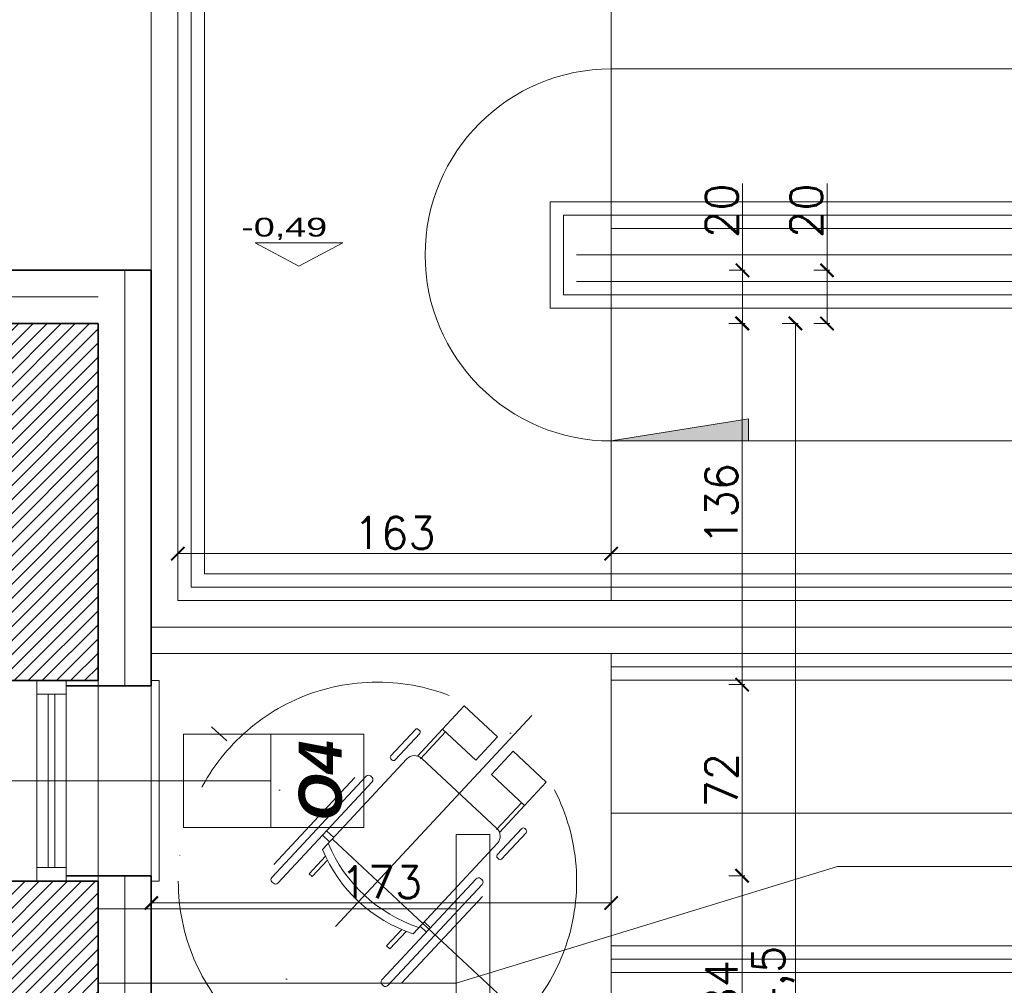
# Model space of a CAD drawing. Header units: millimetres. Extents: x -740 to 33545, y -26688 to 22494.
# Tile 174 of 256: x 9895 to 10265, y 11120 to 11483. Entities that reach past the tile are written whole.
import ezdxf
from ezdxf.lldxf.tags import DXFTag

# ---------------------------------------------------------------- set-up
doc = ezdxf.new("R2010")
doc.units = ezdxf.units.MM
doc.header["$MEASUREMENT"] = 0
doc.linetypes.add('ACAD_ISO10W100', pattern=[18, 12, -3, 0, -3])
doc.layers.get('Defpoints').update_dxf_attribs({"color": 252})
for name, color, linetype, lineweight in [('A_istniejące ściany', 252, 'Continuous', 35), ('A_izolacja', 252, 'Continuous', 9), ('A_l.przerywana', 252, 'ICAD_ISO03W100', 9), ('A_okna wymieniane', 252, 'Continuous', 15), ('A_opisy', 252, 'Continuous', 15), ('k_wyburzenia widoczne', 252, 'PNEUMATIC2', 18), ('l.przerywana', 252, 'ICAD_ISO03W100', 5), ('l.widokowa', 252, 'Continuous', 15), ('l.wypełnien', 252, 'Continuous', 5), ('Nowe_820-G Rysunki Obrazki_Nr_pióra__1', 252, 'Continuous', 13), ('szraf1', 252, 'Continuous', 5), ('wymiarowanie', 252, 'Continuous', 9)]:
    doc.layers.add(name, color=color, linetype=linetype, lineweight=lineweight)
doc.styles.add('ARIALL', font='GOTHIC.TTF', dxfattribs={"height": 40})
doc.styles.add('PROFILE', font='GOTHIC.TTF', dxfattribs={"width": 0.8})
doc.styles.add('styl2', font='simplex.shx')
doc.linetypes.add('BATTING', pattern='A,0.00254,-2.54,[134,ltypeshp.shx,S=2.54,R=0,X=-2.54,Y=0],-5.08,[134,ltypeshp.shx,S=2.54,R=180,X=2.54,Y=0],-2.54', length=10.16254)
tags = doc.linetypes.add('ICAD_ISO03W100', pattern=[30, 12, -18]).pattern_tags.tags
tags[6:7] = [DXFTag(74, 4), DXFTag(75, 0), DXFTag(340, '0'), DXFTag(46, 1.0), DXFTag(50, 0.0), DXFTag(44, 0.0), DXFTag(45, 0.0)]
tags[4:5] = [DXFTag(74, 4), DXFTag(75, 0), DXFTag(340, '0'), DXFTag(46, 1.0), DXFTag(50, 0.0), DXFTag(44, 0.0), DXFTag(45, 0.0)]
doc.linetypes.add('PNEUMATIC2', pattern='A,0.5,-0.25,["//",Standard,S=0.2,R=0,X=-0.1,Y=-0.1],-0.25', length=1)
doc.dimstyles.new('Skala 1-50', dxfattribs={"dimtxt": 12, "dimasz": 5, "dimexe": 1, "dimexo": 1, "dimgap": 1.5, "dimtad": 1, "dimdec": 1, "dimrnd": 0.5, "dimtxsty": 'styl2', "dimblk": 'ARCHTICK', "dimcen": 5, "dimadec": 0, "dimazin": 0, "dimtfac": 1, "dimtdec": 1, "dimtmove": 1, "dimatfit": 3, "dimldrblk": 'ARCHTICK', "dimfxl": 0, "dimlwd": -1, "dimlwe": -1, "dimarcsym": 0})

# ---------------------------------------------------------------- blocks, each defined once
blk = doc.blocks.new('_ArchTick')
at = {"color": 0, "linetype": 'ByBlock', "const_width": 0.15}
blk.add_lwpolyline([(-0.5, -0.5), (0.5, 0.5)], dxfattribs=at)
blk = doc.blocks.new('*D1632')
at = {"layer": 'Defpoints', "color": 0}
for p in [(10117.19, 11150.68), (9944.19, 11144.53), (10117.19, 11138.37)]:
    blk.add_point(p, dxfattribs=at)
at = {"layer": 'wymiarowanie', "color": 0}
for p, q in [((9944.19, 11145.68), (9944.19, 11151.68)), ((9944.19, 11150.68), (10117.19, 11150.68)), ((10117.19, 11145.68), (10117.19, 11151.68))]:
    blk.add_line(p, q, dxfattribs=at)
at = {"layer": 'wymiarowanie', "color": 0, "xscale": 5, "yscale": 5, "zscale": 5, "rotation": 180}
blk.add_blockref('_ArchTick', (9944.19, 11150.68), dxfattribs=at)
at = {"layer": 'wymiarowanie', "color": 0, "xscale": 5, "yscale": 5, "zscale": 5}
blk.add_blockref('_ArchTick', (10117.19, 11150.68), dxfattribs=at)
at = {"layer": 'wymiarowanie', "color": 0, "insert": (10030.69, 11158.48), "char_height": 12, "attachment_point": 5, "style": 'styl2'}
blk.add_mtext('173', dxfattribs=at)
blk = doc.blocks.new('FOTEL-K')
at = {"linetype": 'ACAD_ISO10W100'}
for p, q in [((5.633, 7.569), (-5.633, -7.569)), ((7.569, -5.633), (-7.569, 5.633))]:
    blk.add_line(p, q, dxfattribs=at)
for p, q in [((0.222, 4.361), (4.187, 1.41)), ((-0.001, 2.861), (-0.108, 2.718)), ((-0.108, 2.718), (0.638, 2.163)), ((0.798, 2.266), (-0.001, 2.861)), ((1.062, 2.419), (5.201, -0.661)), ((1.629, 2.451), (1.412, 2.159)), ((1.827, 2.303), (1.61, 2.011)), ((-2.741, -0.82), (-2.635, -0.677)), ((-2.635, -0.677), (-1.889, -1.232)), ((-1.941, -1.415), (-2.741, -0.82)), ((6.489, -2.135), (5.265, -1.224)), ((6.591, -1.997), (5.367, -1.086)), ((-4.113, -1.465), (-0.148, -4.416)), ((5.289, -1.263), (2.729, -4.704)), ((2.127, -4.792), (-2.012, -1.712)), ((-1.663, -1.972), (-1.907, -2.301)), ((-1.465, -2.119), (-1.709, -2.448)), ((3.805, -5.74), (2.581, -4.829)), ((3.908, -5.603), (2.684, -4.692))]:
    blk.add_line(p, q)
for points in [[(4.297, 0.733), (4.246, 0.664, -0.414214), (4.065, 0.637), (-0.557, 4.077, -0.414214), (-0.584, 4.258), (-0.532, 4.327, -0.414214), (-0.352, 4.353), (4.271, 0.913, -0.414214)], [(6.473, -0.994), (6.427, -1.056, -0.414214), (6.307, -1.074), (5.103, -0.178, -0.414214), (5.085, -0.058), (5.132, 0.004, -0.414214), (5.252, 0.022), (6.456, -0.874, -0.414214)], [(0.556, -4.295), (0.505, -4.364, -0.414214), (0.324, -4.39), (-4.298, -0.95, -0.414214), (-4.325, -0.769), (-4.273, -0.7, -0.414214), (-4.093, -0.674), (0.53, -4.114, -0.414214)], [(2.811, -5.915), (2.857, -5.853, 0.414214), (2.839, -5.733), (1.636, -4.837, 0.414214), (1.515, -4.855), (1.469, -4.917, 0.414214), (1.487, -5.037), (2.691, -5.933, 0.414214)]]:
    blk.add_lwpolyline(points, format="xyb", close=True)
for points in [[(7.655, -2.789), (6.591, -1.997), (5.464, -3.512), (6.527, -4.304)], [(4.869, -6.532), (3.805, -5.74), (4.933, -4.225), (5.997, -5.017)]]:
    blk.add_lwpolyline(points, close=True)
blk.add_circle((0, 0), 8.291, dxfattribs=at)
for centre, radius, start, end in [((4.045, -3.01), 6.195, 118.7855, 167.9004), ((4.33, -3.223), 6.195, 118.7855, 167.9004), ((4.944, -1.006), 0.43, 323.343, 53.343), ((2.384, -4.447), 0.43, 233.343, 323.343)]:
    blk.add_arc(centre, radius, start, end)
blk = doc.blocks.new('*D1750')
at = {"layer": 'Defpoints', "color": 0}
for p in [(9954.19, 11293.83), (10117.19, 11293.83), (10117.19, 11282.1)]:
    blk.add_point(p, dxfattribs=at)
at = {"layer": 'wymiarowanie', "color": 0}
for p, q in [((9954.19, 11287.1), (9954.19, 11281.1)), ((10117.19, 11287.1), (10117.19, 11281.1)), ((9954.19, 11282.1), (10117.19, 11282.1))]:
    blk.add_line(p, q, dxfattribs=at)
at = {"layer": 'wymiarowanie', "color": 0, "xscale": 5, "yscale": 5, "zscale": 5, "rotation": 180}
blk.add_blockref('_ArchTick', (9954.19, 11282.1), dxfattribs=at)
at = {"layer": 'wymiarowanie', "color": 0, "xscale": 5, "yscale": 5, "zscale": 5}
blk.add_blockref('_ArchTick', (10117.19, 11282.1), dxfattribs=at)
at = {"layer": 'wymiarowanie', "color": 0, "insert": (10035.69, 11289.9), "char_height": 12, "attachment_point": 5, "style": 'styl2'}
blk.add_mtext('163', dxfattribs=at)
blk = doc.blocks.new('*D1751')
at = {"layer": 'Defpoints', "color": 0}
for p in [(10533.19, 11298.86), (10117.19, 11293.83), (10533.19, 11282.1)]:
    blk.add_point(p, dxfattribs=at)
at = {"layer": 'wymiarowanie', "color": 0}
for p, q in [((10117.19, 11287.1), (10117.19, 11281.1)), ((10533.19, 11287.1), (10533.19, 11281.1)), ((10117.19, 11282.1), (10533.19, 11282.1))]:
    blk.add_line(p, q, dxfattribs=at)
at = {"layer": 'wymiarowanie', "color": 0, "xscale": 5, "yscale": 5, "zscale": 5, "rotation": 180}
blk.add_blockref('_ArchTick', (10117.19, 11282.1), dxfattribs=at)
at = {"layer": 'wymiarowanie', "color": 0, "xscale": 5, "yscale": 5, "zscale": 5}
blk.add_blockref('_ArchTick', (10533.19, 11282.1), dxfattribs=at)
at = {"layer": 'wymiarowanie', "color": 0, "insert": (10325.19, 11289.9), "char_height": 12, "attachment_point": 5, "style": 'styl2'}
blk.add_mtext('416', dxfattribs=at)
blk = doc.blocks.new('*D2078')
at = {"layer": 'Defpoints', "color": 0}
for p in [(9924.19, 11672.24), (8887.19, 11368.7), (9924.19, 11368.7)]:
    blk.add_point(p, dxfattribs=at)
at = {"layer": 'wymiarowanie', "color": 0}
for p, q in [((8887.19, 11667.24), (8887.19, 11673.24)), ((8887.19, 11672.24), (9924.19, 11672.24)), ((9924.19, 11667.24), (9924.19, 11673.24))]:
    blk.add_line(p, q, dxfattribs=at)
at = {"layer": 'wymiarowanie', "color": 0, "xscale": 5, "yscale": 5, "zscale": 5, "rotation": 180}
blk.add_blockref('_ArchTick', (8887.19, 11672.24), dxfattribs=at)
at = {"layer": 'wymiarowanie', "color": 0, "xscale": 5, "yscale": 5, "zscale": 5}
blk.add_blockref('_ArchTick', (9924.19, 11672.24), dxfattribs=at)
at = {"layer": 'wymiarowanie', "color": 0, "insert": (9405.69, 11680.04), "char_height": 12, "attachment_point": 5, "style": 'styl2'}
blk.add_mtext('1037', dxfattribs=at)
blk = doc.blocks.new('*D2079')
at = {"layer": 'Defpoints', "color": 0}
for p in [(9944.19, 11672.24), (9944.19, 11388.7), (9924.19, 11368.7)]:
    blk.add_point(p, dxfattribs=at)
at = {"layer": 'wymiarowanie', "color": 0}
for p, q in [((9924.19, 11667.24), (9924.19, 11673.24)), ((9924.19, 11672.24), (9944.19, 11672.24)), ((9944.19, 11667.24), (9944.19, 11673.24)), ((9944.19, 11672.24), (9977.38, 11672.24))]:
    blk.add_line(p, q, dxfattribs=at)
at = {"layer": 'wymiarowanie', "color": 0, "xscale": 5, "yscale": 5, "zscale": 5, "rotation": 180}
blk.add_blockref('_ArchTick', (9924.19, 11672.24), dxfattribs=at)
at = {"layer": 'wymiarowanie', "color": 0, "xscale": 5, "yscale": 5, "zscale": 5}
blk.add_blockref('_ArchTick', (9944.19, 11672.24), dxfattribs=at)
at = {"layer": 'wymiarowanie', "color": 0, "insert": (9967.14, 11680.04), "char_height": 12, "attachment_point": 5, "style": 'styl2'}
blk.add_mtext('20', dxfattribs=at)
blk = doc.blocks.new('*D2080')
at = {"layer": 'Defpoints', "color": 0}
for p in [(11106.25, 11672.24), (11106.25, 11394.5), (9944.19, 11388.7)]:
    blk.add_point(p, dxfattribs=at)
at = {"layer": 'wymiarowanie', "color": 0}
for p, q in [((9944.19, 11667.24), (9944.19, 11673.24)), ((9944.19, 11672.24), (11106.25, 11672.24)), ((11106.25, 11667.24), (11106.25, 11673.24))]:
    blk.add_line(p, q, dxfattribs=at)
at = {"layer": 'wymiarowanie', "color": 0, "xscale": 5, "yscale": 5, "zscale": 5, "rotation": 180}
blk.add_blockref('_ArchTick', (9944.19, 11672.24), dxfattribs=at)
at = {"layer": 'wymiarowanie', "color": 0, "xscale": 5, "yscale": 5, "zscale": 5}
blk.add_blockref('_ArchTick', (11106.25, 11672.24), dxfattribs=at)
at = {"layer": 'wymiarowanie', "color": 0, "insert": (10525.22, 11680.04), "char_height": 12, "attachment_point": 5, "style": 'styl2'}
blk.add_mtext('1162', dxfattribs=at)
blk = doc.blocks.new('*D2097')
at = {"layer": 'Defpoints', "color": 0}
for p in [(10021.42, 11388.7), (10021.42, 11368.7), (10166.57, 11368.7)]:
    blk.add_point(p, dxfattribs=at)
at = {"layer": 'wymiarowanie', "color": 0}
for p, q in [((10166.57, 11388.7), (10166.57, 11421.39)), ((10161.57, 11388.7), (10167.57, 11388.7)), ((10166.57, 11388.7), (10166.57, 11368.7)), ((10161.57, 11368.7), (10167.57, 11368.7))]:
    blk.add_line(p, q, dxfattribs=at)
at = {"layer": 'wymiarowanie', "color": 0, "xscale": 5, "yscale": 5, "zscale": 5}
for p, rotation in [((10166.57, 11388.7), 90), ((10166.57, 11368.7), 270)]:
    blk.add_blockref('_ArchTick', p, dxfattribs=dict(at, rotation=rotation))
at = {"layer": 'wymiarowanie', "color": 0, "insert": (10158.77, 11411.15), "char_height": 12, "attachment_point": 5, "rotation": 90, "style": 'styl2'}
blk.add_mtext('20', dxfattribs=at)
blk = doc.blocks.new('*D2098')
at = {"layer": 'Defpoints', "color": 0}
for p in [(10021.42, 11368.7), (10031.42, 11232.82), (10166.44, 11232.82)]:
    blk.add_point(p, dxfattribs=at)
at = {"layer": 'wymiarowanie', "color": 0}
for p, q in [((10161.44, 11368.7), (10167.44, 11368.7)), ((10166.44, 11368.7), (10166.44, 11232.82)), ((10161.44, 11232.82), (10167.44, 11232.82))]:
    blk.add_line(p, q, dxfattribs=at)
at = {"layer": 'wymiarowanie', "color": 0, "xscale": 5, "yscale": 5, "zscale": 5}
for p, rotation in [((10166.44, 11368.7), 90), ((10166.44, 11232.82), 270)]:
    blk.add_blockref('_ArchTick', p, dxfattribs=dict(at, rotation=rotation))
at = {"layer": 'wymiarowanie', "color": 0, "insert": (10158.64, 11300.76), "char_height": 12, "attachment_point": 5, "rotation": 90, "style": 'styl2'}
blk.add_mtext('136', dxfattribs=at)
blk = doc.blocks.new('*D2099')
at = {"layer": 'Defpoints', "color": 0}
for p in [(10031.42, 11232.82), (10028.92, 11160.89), (10166.44, 11160.89)]:
    blk.add_point(p, dxfattribs=at)
at = {"layer": 'wymiarowanie', "color": 0}
for p, q in [((10161.44, 11232.82), (10167.44, 11232.82)), ((10166.44, 11232.82), (10166.44, 11160.89)), ((10161.44, 11160.89), (10167.44, 11160.89))]:
    blk.add_line(p, q, dxfattribs=at)
at = {"layer": 'wymiarowanie', "color": 0, "xscale": 5, "yscale": 5, "zscale": 5}
for p, rotation in [((10166.44, 11232.82), 90), ((10166.44, 11160.89), 270)]:
    blk.add_blockref('_ArchTick', p, dxfattribs=dict(at, rotation=rotation))
at = {"layer": 'wymiarowanie', "color": 0, "insert": (10158.64, 11196.86), "char_height": 12, "attachment_point": 5, "rotation": 90, "style": 'styl2'}
blk.add_mtext('72', dxfattribs=at)
blk = doc.blocks.new('*D2100')
at = {"layer": 'Defpoints', "color": 0}
for p in [(10028.92, 11160.89), (10034.96, 11076.99), (10166.44, 11076.99)]:
    blk.add_point(p, dxfattribs=at)
at = {"layer": 'wymiarowanie', "color": 0}
for p, q in [((10161.44, 11160.89), (10167.44, 11160.89)), ((10166.44, 11160.89), (10166.44, 11076.99)), ((10161.44, 11076.99), (10167.44, 11076.99))]:
    blk.add_line(p, q, dxfattribs=at)
at = {"layer": 'wymiarowanie', "color": 0, "xscale": 5, "yscale": 5, "zscale": 5}
for p, rotation in [((10166.44, 11160.89), 90), ((10166.44, 11076.99), 270)]:
    blk.add_blockref('_ArchTick', p, dxfattribs=dict(at, rotation=rotation))
at = {"layer": 'wymiarowanie', "color": 0, "insert": (10158.64, 11118.94), "char_height": 12, "attachment_point": 5, "rotation": 90, "style": 'styl2'}
blk.add_mtext('84', dxfattribs=at)
blk = doc.blocks.new('*D2105')
at = {"layer": 'Defpoints', "color": 0}
for p in [(10179.44, 11388.7), (10179.44, 11368.7), (10198.38, 11368.7)]:
    blk.add_point(p, dxfattribs=at)
at = {"layer": 'wymiarowanie', "color": 0}
for p, q in [((10198.38, 11388.7), (10198.38, 11421.37)), ((10193.38, 11388.7), (10199.38, 11388.7)), ((10198.38, 11388.7), (10198.38, 11368.7)), ((10193.38, 11368.7), (10199.38, 11368.7))]:
    blk.add_line(p, q, dxfattribs=at)
at = {"layer": 'wymiarowanie', "color": 0, "xscale": 5, "yscale": 5, "zscale": 5}
for p, rotation in [((10198.38, 11388.7), 90), ((10198.38, 11368.7), 270)]:
    blk.add_blockref('_ArchTick', p, dxfattribs=dict(at, rotation=rotation))
at = {"layer": 'wymiarowanie', "color": 0, "insert": (10190.58, 11411.13), "char_height": 12, "attachment_point": 5, "rotation": 90, "style": 'styl2'}
blk.add_mtext('20', dxfattribs=at)
blk = doc.blocks.new('*D2106')
at = {"layer": 'Defpoints', "color": 0}
for p in [(10166.44, 11368.7), (10174.99, 10854.32), (10186.5, 10854.32)]:
    blk.add_point(p, dxfattribs=at)
at = {"layer": 'wymiarowanie', "color": 0}
for p, q in [((10181.5, 11368.7), (10187.5, 11368.7)), ((10186.5, 11368.7), (10186.5, 10854.32)), ((10181.5, 10854.32), (10187.5, 10854.32))]:
    blk.add_line(p, q, dxfattribs=at)
at = {"layer": 'wymiarowanie', "color": 0, "xscale": 5, "yscale": 5, "zscale": 5}
for p, rotation in [((10186.5, 11368.7), 90), ((10186.5, 10854.32), 270)]:
    blk.add_blockref('_ArchTick', p, dxfattribs=dict(at, rotation=rotation))
at = {"layer": 'wymiarowanie', "color": 0, "insert": (10178.15, 11111.51), "char_height": 12, "attachment_point": 5, "rotation": 90, "style": 'styl2'}
blk.add_mtext('514,5', dxfattribs=at)

msp = doc.modelspace()

# ---------------------------------------------------------------- hatches: boundary and pattern name
at = {"layer": 'l.wypełnien'}
h = msp.add_hatch(dxfattribs=at)
h.set_pattern_fill('ANSI31', color=256, scale=30, style=0)
edge = h.paths.add_edge_path()
edge.add_line((8932.19, 10920.7), (8932.19, 10978.67))
edge.add_line((8932.19, 10978.67), (8932.19, 11023.17))
edge.add_line((8932.19, 11023.17), (8932.19, 11086.55))
edge.add_line((8932.19, 11086.55), (8932.19, 11090.05))
edge.add_line((8932.19, 11090.05), (8887.19, 11090.05))
edge.add_line((8887.19, 11090.05), (8887.19, 10920.7))
edge.add_line((8887.19, 10920.7), (8932.19, 10920.7))
h.paths.add_polyline_path([(9644.52, 11095.63), (9645.19, 11095.63), (9645.19, 11322.32), (9879.19, 11322.32), (9879.19, 11234.32), (9924.19, 11234.32), (9924.19, 11368.7), (9592.09, 11368.7), (9506.19, 11368.7), (9506.19, 11323.52), (9604.19, 11323.52), (9604.19, 11095.63)])
h.paths.add_polyline_path([(8887.19, 10686.04), (8932.19, 10686.04), (8932.19, 10794.52), (9246.19, 10794.52), (9246.19, 10833.52), (9259.19, 10833.52), (9259.19, 10907.02), (9235.19, 10907.02), (9235.19, 10833.52), (8932.19, 10833.52), (8932.19, 10920.7), (8887.19, 10920.7)])
h.paths.add_polyline_path([(8975.77, 11323.52), (9235.19, 11323.52), (9259.19, 11323.52), (9360.94, 11323.52), (9360.94, 11368.7), (8975.77, 11368.7)])
h.paths.add_polyline_path([(8887.19, 11368.7), (8887.19, 11236.3), (8907.93, 11236.3), (8932.19, 11236.3), (8932.19, 11323.52), (8975.77, 11323.52), (8975.77, 11368.7)])
h.paths.add_polyline_path([(9604.19, 11095.63), (9644.52, 11095.63), (9644.52, 11090.06), (9645.19, 11090.06), (9645.19, 11005.43), (9612.19, 11005.43), (9612.19, 11018.43), (9604.19, 11018.43)])
h.paths.add_polyline_path([(9924.19, 11095.63), (9924.19, 11158.89), (9879.19, 11158.89), (9879.19, 11095.63)])
h.paths.add_polyline_path([(9246.19, 10833.52), (9246.19, 10794.52), (9266.19, 10794.52), (9266.19, 10833.52)])
h.paths.add_polyline_path([(9879.19, 11078.49), (9924.19, 11078.59), (9924.19, 11095.63), (9879.19, 11095.63)])
h.paths.add_polyline_path([(9259.19, 10907.02), (9259.19, 10927.02), (9250.18, 10927.02), (9235.19, 10927.02), (9235.19, 10907.02)])
h.paths.add_polyline_path([(9235.19, 11072.32), (9235.19, 11052.32), (9259.19, 11052.32), (9259.19, 11072.32)])
h.paths.add_polyline_path([(9235.19, 11029.02), (9250.18, 11029.02), (9259.19, 11029.02), (9259.19, 11035.15), (9259.19, 11049.02), (9235.19, 11049.02)])
h.paths.add_polyline_path([(9235.19, 11323.52), (9235.19, 11303.52), (9259.19, 11303.52), (9259.19, 11323.52)])
h.paths.add_polyline_path([(9235.19, 11186.92), (9259.19, 11186.92), (9259.19, 11186.92), (9259.19, 11191.52), (9259.19, 11199.52), (9259.19, 11199.52), (9235.19, 11199.52), (9235.19, 11191.52)])
h.paths.add_polyline_path([(9235.19, 11174.32), (9247.19, 11174.32), (9259.19, 11174.32), (9259.19, 11174.32), (9259.19, 11186.92), (9259.19, 11186.92), (9235.19, 11186.92), (9235.19, 11174.32)])
h.paths.add_polyline_path([(9259.19, 11049.02), (9259.19, 11051.92), (9259.19, 11052.32), (9235.19, 11052.32), (9235.19, 11049.02), (9259.19, 11049.02)])
at = {"layer": 'wymiarowanie'}
msp.add_hatch(color=256, dxfattribs=at).paths.add_polyline_path([(10117.19, 11324.5), (10168.81, 11332.82), (10168.81, 11324.5)])

# ---------------------------------------------------------------- linework, layer by layer
at = {"layer": 'A_istniejące ściany'}
for points in [[(9924.19, 11368.7), (9592.09, 11368.7)], [(9924.19, 11234.32), (9924.19, 11368.7)], [(9879.19, 11234.32), (9924.19, 11234.32)], [(9924.19, 11234.32), (9908.95, 11234.32)], [(9924.19, 11158.89), (9879.19, 11158.89)], [(9924.19, 11158.89), (9908.95, 11158.89)], [(9924.19, 11078.59), (9924.19, 11158.89)], [(9924.19, 11158.89), (9924.19, 11120.5)], [(9924.19, 11120.5), (9924.19, 11092.56)]]:
    msp.add_lwpolyline(points, dxfattribs=at)
at = {"layer": 'A_izolacja', "lineweight": 35}
for p, q in [((9912.19, 11232.32), (9944.19, 11232.32)), ((9912.19, 11160.89), (9944.19, 11160.89))]:
    msp.add_line(p, q, dxfattribs=at)
for points in [[(9944.19, 11232.32), (9944.19, 11388.7), (9510.08, 11388.7)], [(9944.19, 11232.32), (9944.19, 11388.7)], [(9944.19, 11003.32), (9944.19, 11160.89)]]:
    msp.add_lwpolyline(points, dxfattribs=at)
at = {"layer": 'A_izolacja', "linetype": 'BATTING', "ltscale": 0.1}
for points in [[(9934.19, 11232.32), (9934.19, 11388.7)], [(9924.19, 11378.7), (8877.19, 11378.7), (8877.19, 11236.3)], [(9934.19, 11003.32), (9934.19, 11160.89)]]:
    msp.add_lwpolyline(points, dxfattribs=at)
at = {"layer": 'A_l.przerywana', "ltscale": 0.3}
msp.add_lwpolyline([(9924.19, 11234.32), (9924.19, 11158.89)], dxfattribs=at)
at = {"layer": 'A_okna wymieniane'}
for points in [[(9912.19, 11234.32), (9899.53, 11234.32)], [(9901.18, 11158.89), (9912.19, 11158.89)]]:
    msp.add_lwpolyline(points, dxfattribs=at)
at = {"layer": 'A_okna wymieniane', "linetype": 'Continuous', "lineweight": 15}
for points in [[(9901.18, 11234.32), (9901.18, 11229.24)], [(9912.19, 11229.24), (9912.19, 11234.32)], [(9901.18, 11229.24), (9912.19, 11229.24)], [(9907.95, 11229.24), (9905.41, 11229.24)], [(9905.41, 11229.24), (9905.41, 11163.97)], [(9907.95, 11163.97), (9907.95, 11229.24)], [(9912.19, 11163.97), (9901.18, 11163.97)], [(9901.18, 11163.97), (9901.18, 11158.89)], [(9905.41, 11163.97), (9907.95, 11163.97)], [(9912.19, 11158.89), (9912.19, 11163.97)]]:
    msp.add_lwpolyline(points, dxfattribs=at)
at = {"layer": 'A_okna wymieniane', "linetype": 'Continuous', "lineweight": 13}
for points in [[(9901.18, 11161.47), (9901.18, 11231.74)], [(9912.19, 11231.74), (9912.19, 11161.47)]]:
    msp.add_lwpolyline(points, dxfattribs=at)
at = {"layer": 'A_opisy'}
msp.add_line((9850.18, 11196.61), (9983.65, 11196.61), dxfattribs=at)
at = {"layer": 'A_opisy', "ltscale": 0.3}
for points in [[(9956.26, 11214.13), (9989.13, 11214.13), (9989.13, 11196.61), (9956.26, 11196.61)], [(9989.13, 11179.08), (10024.19, 11179.08), (10024.19, 11214.13), (9989.13, 11214.13)], [(9956.26, 11196.61), (9989.13, 11196.61), (9989.13, 11179.08), (9956.26, 11179.08)]]:
    msp.add_lwpolyline(points, close=True, dxfattribs=at)
at = {"layer": 'k_wyburzenia widoczne', "ltscale": 20}
for points in [[(10058.81, 11059.54), (10058.81, 11176.38)], [(10058.81, 11176.38), (10071.51, 11176.38)], [(10071.51, 11059.54), (10071.51, 11176.38)], [(10058.81, 11148.44), (9924.19, 11148.44)], [(10058.81, 11120.5), (9924.19, 11120.5)]]:
    msp.add_lwpolyline(points, dxfattribs=at)
at = {"layer": 'l.przerywana', "ltscale": 0.3}
msp.add_line((9944.19, 11160.89), (9944.19, 11232.32), dxfattribs=at)
at = {"layer": 'l.widokowa'}
for points in [[(10418.52, 11524.5), (9954.19, 11524.5), (9954.19, 11264.5)], [(10117.19, 11524.5), (10117.19, 11264.5)], [(10418.52, 11519.5), (9959.19, 11519.5), (9959.19, 11269.5), (10538.19, 11269.5), (10538.19, 11239.5), (10117.19, 11239.5)], [(10418.52, 11514.5), (9964.19, 11514.5), (9964.19, 11274.5), (10543.19, 11274.5), (10543.19, 11234.5), (10117.19, 11234.5)], [(10418.52, 11414.5), (10094.19, 11414.5), (10094.19, 11374.5), (10686.25, 11374.5), (10686.25, 11134.5), (10117.19, 11134.5)], [(10418.52, 11409.5), (10099.19, 11409.5), (10099.19, 11379.5), (10691.25, 11379.5), (10691.25, 11129.5), (10117.19, 11129.5)], [(10418.52, 11404.5), (10117.19, 11404.5)], [(10706.25, 11394.5), (10104.19, 11394.5)], [(10696.25, 11384.5), (10104.19, 11384.5)], [(10533.19, 11264.5), (9954.19, 11264.5)], [(10533.19, 11254.5), (9944.19, 11254.5)], [(10533.19, 11244.5), (9944.19, 11244.5)], [(10117.19, 11244.5), (10117.19, 11114.5)], [(9944.19, 11234.32), (9947.19, 11234.32), (9947.19, 11158.89), (9944.19, 11158.89)], [(10696.25, 11124.5), (10117.19, 11124.5)]]:
    msp.add_lwpolyline(points, dxfattribs=at)
at = {"layer": 'l.wypełnien'}
msp.add_line((9944.19, 11534.5), (9944.19, 11388.7), dxfattribs=at)
at = {"layer": 'Nowe_820-G Rysunki Obrazki_Nr_pióra__1', "linetype": 'Continuous', "lineweight": 13}
msp.add_lwpolyline([(9943.66, 11120.5), (9924.19, 11120.5)], dxfattribs=at)
at = {"layer": 'wymiarowanie'}
for p, q in [((10058.81, 11120.5), (10202.28, 11164.42)), ((10202.28, 11164.42), (10465.94, 11164.42))]:
    msp.add_line(p, q, dxfattribs=at)
for points in [[(10418.52, 11464.5), (10117.19, 11464.5, 1), (10117.19, 11324.5), (10533.19, 11324.5)], [(10117.19, 11184.5), (10533.19, 11184.5, 1), (10533.19, 11324.5, 0.163757)]]:
    msp.add_lwpolyline(points, format="xyb", dxfattribs=at)
at = {"layer": 'wymiarowanie', "linetype": 'ByBlock'}
msp.add_lwpolyline([(9999.72, 11390.23), (10016.2, 11399.09), (9983.24, 11399.09)], close=True, dxfattribs=at)
at = {"layer": 'wymiarowanie'}
msp.add_lwpolyline([(10117.19, 11324.5), (10168.81, 11332.82), (10168.81, 11324.5)], dxfattribs=at)

# ---------------------------------------------------------------- block references
at = {"layer": 'szraf1', "linetype": 'ByBlock', "xscale": -9.036144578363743, "yscale": 9.03614457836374, "zscale": 9.036144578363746, "rotation": 190.3790015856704}
msp.add_blockref('FOTEL-K', (10029.26, 11158.85), dxfattribs=at)

# ---------------------------------------------------------------- texts
at = {"layer": 'A_opisy', "ltscale": 0.3, "rotation": 90, "style": 'ARIALL'}
for s, insert, char_height, width, attachment_point in [('\\pi43.29366;{\\fArial|b0|i1|c238|p34;155}\\P\\pi43.34766;{\\fArial|b0|i1|c238|p34;180}', (10187.87, 10833.81), 10.8, 109.7533, 1), ('{\\fArial|b1|i1|c238|p34;O4}', (10016.05, 11211.87), 16.2, 111.1562, 9)]:
    msp.add_mtext(s, dxfattribs=dict(at, insert=insert, char_height=char_height, width=width, attachment_point=attachment_point))
at = {"layer": 'wymiarowanie', "style": 'PROFILE', "width": 1.5}
msp.add_text('-0,49', height=7.074, dxfattribs=at).set_placement((9978.01, 11401.4))

# ---------------------------------------------------------------- dimensions: what is measured, and where the dimension line sits
at = {"layer": 'wymiarowanie'}
for base, p1, p2, picture, middle in [((9924.19, 11672.24), (8887.19, 11368.7), (9924.19, 11368.7), '*D2078', (9405.69, 11680.04)), ((11106.25, 11672.24), (9944.19, 11388.7), (11106.25, 11394.5), '*D2080', (10525.22, 11680.04)), ((10117.19, 11282.1), (9954.19, 11293.83), (10117.19, 11293.83), '*D1750', (10035.69, 11289.9)), ((10533.19, 11282.1), (10117.19, 11293.83), (10533.19, 11298.86), '*D1751', (10325.19, 11289.9)), ((10117.19, 11150.68), (9944.19, 11144.53), (10117.19, 11138.37), '*D1632', (10030.69, 11158.48))]:
    dim = msp.add_linear_dim(base=base, p1=p1, p2=p2, dimstyle='Skala 1-50', dxfattribs=at)
    dim.commit()
    dim.dimension.update_dxf_attribs({"geometry": picture, "text_midpoint": middle})
dim = msp.add_linear_dim(base=(9944.19, 11672.24), p1=(9924.19, 11368.7), p2=(9944.19, 11388.7), dimstyle='Skala 1-50', dxfattribs=at)
dim.commit()
dim.dimension.update_dxf_attribs({"geometry": '*D2079', "text_midpoint": (9967.14, 11669.83), "dimtype": 160})
for base, p1, p2, picture, middle in [((10166.57, 11368.7), (10021.42, 11388.7), (10021.42, 11368.7), '*D2097', (10166.57, 11411.15)), ((10198.38, 11368.7), (10179.44, 11388.7), (10179.44, 11368.7), '*D2105', (10198.38, 11411.13))]:
    dim = msp.add_linear_dim(base=base, p1=p1, p2=p2, angle=90, dimstyle='Skala 1-50', dxfattribs=at)
    dim.commit()
    dim.dimension.update_dxf_attribs({"geometry": picture, "text_midpoint": middle, "dimtype": 160})
for base, p1, p2, picture, middle in [((10166.44, 11232.82), (10021.42, 11368.7), (10031.42, 11232.82), '*D2098', (10158.64, 11300.76)), ((10186.5, 10854.32), (10166.44, 11368.7), (10174.99, 10854.32), '*D2106', (10178.15, 11111.51)), ((10166.44, 11160.89), (10031.42, 11232.82), (10028.92, 11160.89), '*D2099', (10158.64, 11196.86)), ((10166.44, 11076.99), (10028.92, 11160.89), (10034.96, 11076.99), '*D2100', (10158.64, 11118.94))]:
    dim = msp.add_linear_dim(base=base, p1=p1, p2=p2, angle=90, dimstyle='Skala 1-50', dxfattribs=at)
    dim.commit()
    dim.dimension.update_dxf_attribs({"geometry": picture, "text_midpoint": middle})

doc.saveas('drawing.dxf')
